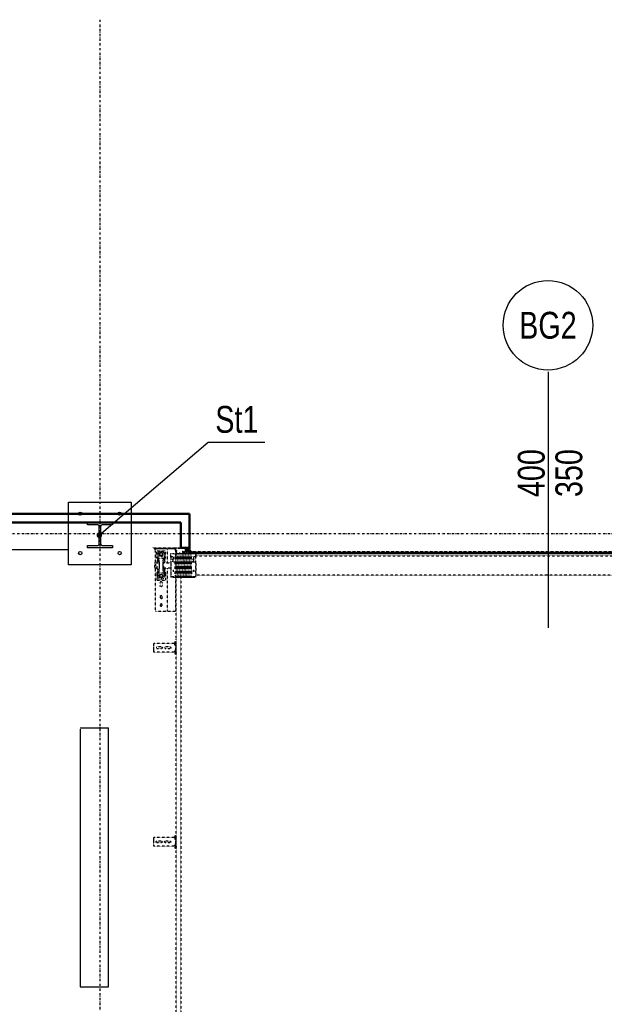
# Model space of a CAD drawing. Header units: centimetres. Extents: x 42630 to 130002, y 15 to 29179.
# Tile 105 of 175: x 51528 to 51855, y 5508 to 6058. Entities that reach past the tile are written whole.
import ezdxf
from ezdxf.enums import TextEntityAlignment as Align

# ---------------------------------------------------------------- set-up
doc = ezdxf.new("R2010")
doc.units = ezdxf.units.CM
doc.header["$LTSCALE"] = 0.01
for name, pattern in [('Ciągłe', [0]), ('DASHDOT2', [12.7, 6.35, -3.175, 0, -3.175]), ('DASHED2', [9.525, 6.35, -3.175])]:
    doc.linetypes.add(name, pattern=pattern)
doc.layers.get('0').update_dxf_attribs({"color": 253})
for name, color, linetype in [('33 - linia 2', 253, 'Continuous'), ('333 - linia 3', 253, 'Continuous'), ('A-ELEWACJE', 253, 'Continuous'), ('A-Grid', 253, 'DASHDOT2'), ('CKDRZWI_', 253, 'Continuous'), ('CKDRZWI_OPIS', 253, 'Continuous'), ('CKDRZWI_OS', 253, 'Continuous'), ('CKOTOCZKI', 253, 'Continuous'), ('CKOTOCZKI_OPIS', 253, 'Ciągłe'), ('OPIS_K_WYK', 253, 'Continuous')]:
    doc.layers.add(name, color=color, linetype=linetype)
doc.layers.add('CKSCIANY_PRZEKR', color=253, linetype='Continuous', lineweight=50)
doc.layers.add('Elospr', color=32, linetype='Continuous', lineweight=30)
doc.layers.add('REV', color=253, linetype='Continuous', lineweight=40, plot=False)
doc.styles.get("Standard").update_dxf_attribs({"font": 'ic-simplex.shx', "width": 0.8})
doc.dimstyles.new('CADKON cm', dxfattribs={"dimscale": 10, "dimtxt": 2.5, "dimasz": 2.5, "dimexe": 1.8, "dimexo": 5, "dimgap": 0.6, "dimtad": 1, "dimrnd": 0.1, "dimtxsty": 'Standard', "dimblk1": 'OBLIQUE', "dimblk2": 'OBLIQUE', "dimsah": 1, "dimcen": 2.5, "dimadec": 1, "dimazin": 2, "dimtfac": 1, "dimtix": 1, "dimtmove": 2, "dimatfit": 3, "dimldrblk": 'OPEN30', "dimfxl": 5, "dimfxlon": 1, "dimtfill": 1, "dimtolj": 1, "dimarcsym": 0})

# ---------------------------------------------------------------- blocks, each defined once
blk = doc.blocks.new('A$7E8814A102C37C')
at = {"layer": 'A-Grid', "ltscale": 20}
blk.add_line((-237.5, -417), (3157.5, -417), dxfattribs=at)
blk.add_lwpolyline([(2000, -130), (2000, -1964.5)], dxfattribs=at)
blk = doc.blocks.new('A$7E8814B27261F1')
at = {"color": 7, "linetype": 'DASHED2', "ltscale": 10}
for p, q in [((200, 4585), (200, 4567)), ((200, 4567), (200, 4457)), ((204, 4567), (204, 4457)), ((204, 4567), (205, 4566.5)), ((205, 4572), (215, 4572)), ((205, 4568), (215, 4568)), ((215, 4572), (220, 4572)), ((220, 4568), (215, 4568)), ((220, 4572), (220, 4568)), ((223, 4568), (220, 4571)), ((220, 4568), (220, 4564.6)), ((220, 4568), (223, 4568)), ((221.7, 4568), (284, 4568)), ((285.5, 4570), (284, 4568.5)), ((284, 4568.5), (314, 4568.5)), ((284, 4568.5), (284, 4558.5)), ((312.5, 4570), (285.5, 4570)), ((314, 4568.5), (312.5, 4570)), ((314, 4558.5), (314, 4568.5)), ((314, 4568), (554, 4568)), ((554, 4568), (554, 4563)), ((735.3, 4575), (734.2, 4575)), ((734.2, 4463.5), (734.2, 4575)), ((735.3, 4463.5), (735.3, 4575)), ((740.4, 4575), (735.3, 4575)), ((742.2, 4575), (740.4, 4575)), ((747.8, 4575), (742.2, 4575)), ((749.7, 4575), (747.8, 4575)), ((768.6, 4575), (749.7, 4575)), ((770.5, 4575), (768.6, 4575)), ((776.1, 4575), (770.5, 4575)), ((777.8, 4575), (776.1, 4575)), ((782.9, 4575), (777.8, 4575)), ((784.1, 4575), (782.9, 4575)), ((782.9, 4463.5), (782.9, 4575)), ((784.1, 4463.5), (784.1, 4575)), ((1819.4, 4575), (1818.3, 4575)), ((1818.3, 4463.5), (1818.3, 4575)), ((1819.4, 4463.5), (1819.4, 4575)), ((1824.5, 4575), (1819.4, 4575)), ((1826.2, 4575), (1824.5, 4575)), ((1831.8, 4575), (1826.2, 4575)), ((1833.7, 4575), (1831.8, 4575)), ((1852.7, 4575), (1833.7, 4575)), ((1854.6, 4575), (1852.7, 4575)), ((1860.2, 4575), (1854.6, 4575)), ((1861.9, 4575), (1860.2, 4575)), ((1867, 4575), (1861.9, 4575)), ((1868.2, 4575), (1867, 4575)), ((1867, 4463.5), (1867, 4575)), ((1868.2, 4463.5), (1868.2, 4575)), ((204, 4563), (207, 4563)), ((207, 4563), (204, 4563)), ((220, 4564.6), (205, 4564.6)), ((207, 4564.6), (207, 4563)), ((207, 4503), (207, 4563)), ((216.5, 4558.5), (216.5, 4510.5)), ((257.9, 4558.5), (216.5, 4558.5)), ((220.5, 4535.5), (220.5, 4533.5)), ((227.8, 4534.5), (230.1, 4538.5)), ((230.1, 4530.5), (227.8, 4534.5)), ((230.1, 4538.5), (232.4, 4542.5)), ((232.4, 4526.5), (230.1, 4530.5)), ((232.4, 4542.5), (237, 4542.5)), ((237, 4526.5), (232.4, 4526.5)), ((237, 4542.5), (241.6, 4542.5)), ((241.6, 4526.5), (237, 4526.5)), ((237.5, 4553.5), (257.9, 4553.5)), ((237.5, 4515.5), (257.9, 4515.5)), ((257.9, 4553.5), (238.5, 4553.5)), ((257.9, 4515.5), (238.5, 4515.5)), ((241.6, 4542.5), (243.9, 4538.5)), ((243.9, 4530.5), (241.6, 4526.5)), ((243.9, 4538.5), (246.2, 4534.5)), ((246.2, 4534.5), (243.9, 4530.5)), ((257.9, 4558.5), (257.9, 4553.5)), ((260.5, 4558.5), (257.9, 4558.5)), ((257.9, 4553.5), (257.9, 4550.4)), ((260.5, 4553.5), (257.9, 4553.5)), ((257.9, 4550.4), (257.9, 4518.6)), ((257.9, 4515.5), (257.9, 4518.6)), ((257.9, 4515.5), (257.9, 4510.5)), ((260.5, 4515.5), (257.9, 4515.5)), ((260.5, 4553.5), (260.5, 4558.5)), ((260.5, 4553.6), (268, 4553.6)), ((260.5, 4515.5), (260.5, 4510.5)), ((260.5, 4515.4), (268, 4515.4)), ((279, 4558.5), (319, 4558.5)), ((279, 4558.5), (279, 4546.8)), ((279, 4522.2), (279, 4520.4)), ((279, 4520.4), (319, 4520.4)), ((284, 4520.4), (284, 4480)), ((314, 4480), (314, 4520.4)), ((319, 4546.8), (319, 4558.5)), ((319, 4520.4), (319, 4522.2)), ((330, 4553.6), (337.5, 4553.6)), ((330, 4515.4), (337.5, 4515.4)), ((337.5, 4553.5), (337.5, 4558.5)), ((337.5, 4558.5), (340.1, 4558.5)), ((340.1, 4553.5), (337.5, 4553.5)), ((337.5, 4515.5), (337.5, 4510.5)), ((340.1, 4515.5), (337.5, 4515.5)), ((340.1, 4558.5), (381.5, 4558.5)), ((340.1, 4558.5), (340.1, 4553.5)), ((340.1, 4550.4), (340.1, 4553.5)), ((360.5, 4553.5), (340.1, 4553.5)), ((359.5, 4553.5), (340.1, 4553.5)), ((340.1, 4550.4), (340.1, 4518.6)), ((340.1, 4518.6), (340.1, 4515.5)), ((340.1, 4515.5), (340.1, 4510.5)), ((359.5, 4515.5), (340.1, 4515.5)), ((360.5, 4515.5), (340.1, 4515.5)), ((348.8, 4534.5), (351.1, 4538.5)), ((351.1, 4530.5), (348.8, 4534.5)), ((351.1, 4538.5), (353.4, 4542.5)), ((353.4, 4526.5), (351.1, 4530.5)), ((353.4, 4542.5), (358, 4542.5)), ((358, 4526.5), (353.4, 4526.5)), ((358, 4542.5), (362.6, 4542.5)), ((362.6, 4526.5), (358, 4526.5)), ((362.6, 4542.5), (364.9, 4538.5)), ((364.9, 4530.5), (362.6, 4526.5)), ((364.9, 4538.5), (367.2, 4534.5)), ((367.2, 4534.5), (364.9, 4530.5)), ((377.5, 4535.5), (377.5, 4533.5)), ((381.5, 4558.5), (381.5, 4510.5)), ((412, 4540.5), (395, 4540.5)), ((395, 4528.5), (412, 4528.5)), ((473, 4540.5), (480, 4540.5)), ((480, 4528.5), (473, 4528.5)), ((554, 4563), (554, 4503)), ((754.6, 4532), (754.6, 4558)), ((754.6, 4485), (754.6, 4511)), ((763.6, 4558), (763.6, 4532)), ((763.6, 4511), (763.6, 4485)), ((1838.7, 4532), (1838.7, 4558)), ((1838.7, 4485), (1838.7, 4511)), ((1847.7, 4558), (1847.7, 4532)), ((1847.7, 4511), (1847.7, 4485)), ((200, 4457), (200, 4449)), ((204, 4503), (207, 4503)), ((207, 4503), (204, 4503)), ((204, 4495), (207, 4498)), ((207, 4498), (204, 4495)), ((207, 4457), (204, 4457)), ((210, 4456), (205, 4456)), ((206, 4497), (207, 4497)), ((207, 4503), (207, 4498)), ((284, 4498), (207, 4498)), ((207, 4457), (207, 4497)), ((210, 4456), (215, 4456)), ((215, 4456), (215, 4452)), ((257.9, 4510.5), (216.5, 4510.5)), ((233.5, 4480), (232.7, 4479.2)), ((250, 4479.2), (232.7, 4479.2)), ((232.7, 4479.2), (232.7, 4469.8)), ((232.7, 4464.1), (232.7, 4455)), ((252.7, 4480), (233.5, 4480)), ((250, 4455), (250, 4479.2)), ((252.7, 4480), (276.2, 4480)), ((257.9, 4510.5), (260.5, 4510.5)), ((276.2, 4480), (362.3, 4480)), ((278.9, 4479.2), (278.9, 4455)), ((278.9, 4479.2), (362.1, 4479.2)), ((554, 4498), (314, 4498)), ((340.1, 4510.5), (337.5, 4510.5)), ((340.1, 4510.5), (381.5, 4510.5)), ((362.1, 4455), (362.1, 4479.2)), ((362.3, 4480), (363.6, 4480)), ((363.7, 4479.2), (363.7, 4455)), ((554, 4503), (554, 4498)), ((554, 4497), (554, 4498)), ((554, 4497), (554, 4457)), ((554, 4457), (554, 4452)), ((729.3, 4456.5), (727.1, 4456.5)), ((730, 4456.5), (729.3, 4456.5)), ((734.2, 4453.4), (734.2, 4463.5)), ((735.3, 4452.5), (735.3, 4463.5)), ((740.4, 4458.3), (735.3, 4452.5)), ((747.8, 4452.8), (742.2, 4458.4)), ((776.1, 4458.4), (770.5, 4452.8)), ((782.9, 4452.5), (777.8, 4458.3)), ((782.9, 4452.5), (782.9, 4463.5)), ((784.1, 4453.4), (784.1, 4463.5)), ((791.9, 4456.5), (789.7, 4456.5)), ((792.6, 4456.5), (791.9, 4456.5)), ((1813.4, 4456.5), (1811.2, 4456.5)), ((1814.1, 4456.5), (1813.4, 4456.5)), ((1818.3, 4453.4), (1818.3, 4463.5)), ((1819.4, 4452.5), (1819.4, 4463.5)), ((1824.5, 4458.3), (1819.4, 4452.5)), ((1831.8, 4452.8), (1826.2, 4458.4)), ((1860.2, 4458.4), (1854.6, 4452.8)), ((1867, 4452.5), (1861.9, 4458.3)), ((1867, 4452.5), (1867, 4463.5)), ((1868.2, 4453.4), (1868.2, 4463.5)), ((1876, 4456.5), (1873.8, 4456.5)), ((1876.7, 4456.5), (1876, 4456.5)), ((200, 4449), (200, 4400.3)), ((202, 4449), (202, 4400.3)), ((203, 4452), (203, 4452.4)), ((204, 4452), (203, 4452)), ((232.1, 4450), (203, 4450)), ((204, 4452), (204, 4452.1)), ((210, 4452), (205, 4452)), ((215, 4452), (210, 4452)), ((245, 4452), (215, 4452)), ((215.3, 4450), (215.3, 4448.5)), ((215.7, 4448.5), (215.3, 4448.5)), ((215.3, 4448.5), (215.8, 4448)), ((215.7, 4450), (215.7, 4448.5)), ((232.7, 4448.5), (215.7, 4448.5)), ((215.7, 4448.5), (216.2, 4448)), ((215.8, 4448), (216.2, 4448)), ((216.2, 4448), (232.2, 4448)), ((221, 4412), (221, 4410.8)), ((221, 4402.2), (221, 4402)), ((226, 4408.9), (221.8, 4409.8)), ((221.8, 4403.2), (226, 4404.1)), ((221.8, 4403.2), (229.8, 4403.2)), ((230, 4401), (222, 4401)), ((222.4, 4410), (222.1, 4410)), ((222.2, 4417), (222.4, 4417)), ((222.4, 4417), (231.3, 4417)), ((229.3, 4410), (222.4, 4410)), ((232.1, 4408.9), (226, 4408.9)), ((232.1, 4404.1), (226, 4404.1)), ((232.3, 4409.1), (229.3, 4410)), ((229.8, 4403.2), (232.2, 4403.9)), ((230.2, 4411), (233.5, 4409.9)), ((231.1, 4402.3), (230.7, 4402.2)), ((231, 4452.7), (231, 4452.3)), ((231, 4447.7), (231, 4447.3)), ((231, 4442.7), (231, 4442.3)), ((231, 4437.7), (231, 4437.3)), ((231, 4432.7), (231, 4432.3)), ((231, 4427.7), (231, 4427.3)), ((231, 4422.7), (231, 4422.3)), ((231, 4417.7), (231, 4417.3)), ((231, 4412.7), (231, 4412.3)), ((231, 4407.7), (231, 4407.3)), ((231, 4402.7), (231, 4402.3)), ((353.9, 4455), (232.5, 4455)), ((353, 4424.5), (636.7, 4424.5)), ((353.9, 4455), (367, 4455)), ((554, 4452), (365.8, 4452)), ((367, 4454.8), (367, 4455)), ((367, 4449.8), (367, 4450.2)), ((636.7, 4450), (367, 4450)), ((367, 4444.8), (367, 4445.2)), ((367, 4439.8), (367, 4440.2)), ((367, 4434.8), (367, 4435.2)), ((367, 4429.8), (367, 4430.2)), ((367, 4424.8), (367, 4425.2)), ((367, 4419.8), (367, 4420.2)), ((367, 4414.8), (367, 4415.2)), ((367, 4409.8), (367, 4410.2)), ((367, 4404.8), (367, 4405.2)), ((711.3, 4450), (636.7, 4450)), ((636.7, 4424.5), (711.3, 4424.5)), ((4186.6, 4450), (711.3, 4450)), ((711.3, 4424.5), (4186.6, 4424.5)), ((724.2, 4453.9), (723.7, 4450.5)), ((725.7, 4450.3), (723.7, 4450.5)), ((726.1, 4453.6), (725.7, 4450.3)), ((726.4, 4450.3), (725.7, 4450.3)), ((726.9, 4453.6), (726.4, 4450.3)), ((729.3, 4454.5), (727.1, 4454.5)), ((730.4, 4452.6), (730.3, 4453.6)), ((732.4, 4452.9), (732.3, 4453.9)), ((733.1, 4452.9), (733, 4453.9)), ((749.7, 4452), (733.4, 4452)), ((785.7, 4450), (733.4, 4450)), ((735.3, 4452.5), (734.2, 4453.4)), ((745.9, 4454), (737.9, 4454)), ((737.9, 4454), (737.9, 4452)), ((746.3, 4454), (745.9, 4454)), ((745.9, 4452), (745.9, 4454)), ((746.3, 4452), (746.3, 4454)), ((752, 4452), (749.7, 4452)), ((766.3, 4452), (752, 4452)), ((768.6, 4452), (766.3, 4452)), ((785.7, 4452), (768.6, 4452)), ((781.4, 4454), (773.4, 4454)), ((773.4, 4454), (773.4, 4452)), ((781.6, 4454), (781.4, 4454)), ((781.4, 4452), (781.4, 4454)), ((781.8, 4452), (781.8, 4453.8)), ((784.1, 4453.4), (782.9, 4452.5)), ((786.4, 4450), (785.7, 4450)), ((786.8, 4453.9), (786.6, 4452.9)), ((788.7, 4453.6), (788.6, 4452.6)), ((789.5, 4453.6), (789.3, 4452.6)), ((791.9, 4454.5), (789.7, 4454.5)), ((793.3, 4450.3), (792.9, 4453.6)), ((793.3, 4450.3), (795.3, 4450.5)), ((794.1, 4450.3), (793.3, 4450.3)), ((794.1, 4450.3), (796, 4450.5)), ((795.3, 4450.5), (794.9, 4453.9)), ((796, 4450.5), (795.3, 4450.5)), ((796, 4450.5), (795.6, 4453.9)), ((1808.2, 4453.9), (1807.8, 4450.5)), ((1809.8, 4450.3), (1807.8, 4450.5)), ((1810.2, 4453.6), (1809.8, 4450.3)), ((1810.5, 4450.3), (1809.8, 4450.3)), ((1810.9, 4453.6), (1810.5, 4450.3)), ((1813.4, 4454.5), (1811.2, 4454.5)), ((1814.5, 4452.6), (1814.4, 4453.6)), ((1816.5, 4452.9), (1816.4, 4453.9)), ((1817.2, 4452.9), (1817.1, 4453.9)), ((1833.7, 4452), (1817.5, 4452)), ((1869.7, 4450), (1817.5, 4450)), ((1819.4, 4452.5), (1818.3, 4453.4)), ((1829.9, 4454), (1821.9, 4454)), ((1821.9, 4454), (1821.9, 4452)), ((1830.4, 4454), (1829.9, 4454)), ((1829.9, 4452), (1829.9, 4454)), ((1830.4, 4452), (1830.4, 4454)), ((1836.1, 4452), (1833.7, 4452)), ((1850.4, 4452), (1836.1, 4452)), ((1852.7, 4452), (1850.4, 4452)), ((1869.7, 4452), (1852.7, 4452)), ((1865.4, 4454), (1857.4, 4454)), ((1857.4, 4454), (1857.4, 4452)), ((1865.7, 4454), (1865.4, 4454)), ((1865.4, 4452), (1865.4, 4454)), ((1865.9, 4452), (1865.9, 4453.8)), ((1868.2, 4453.4), (1867, 4452.5)), ((1870.4, 4450), (1869.7, 4450)), ((1870.8, 4453.9), (1870.7, 4452.9)), ((1872.8, 4453.6), (1872.7, 4452.6)), ((1873.5, 4453.6), (1873.4, 4452.6)), ((1876, 4454.5), (1873.8, 4454.5)), ((1877.4, 4450.3), (1877, 4453.6)), ((1877.4, 4450.3), (1879.4, 4450.5)), ((1878.1, 4450.3), (1877.4, 4450.3)), ((1878.1, 4450.3), (1880.1, 4450.5)), ((1879.4, 4450.5), (1879, 4453.9)), ((1880.1, 4450.5), (1879.4, 4450.5)), ((1880.1, 4450.5), (1879.7, 4453.9)), ((208.5, 4380.5), (202.8, 4377.5)), ((203, 4373.3), (216.2, 4376.1)), ((203.2, 4374.8), (217, 4377.8)), ((207.8, 4381.8), (203.4, 4379.5)), ((208.6, 4395.3), (206.6, 4395.3)), ((208.6, 4385.3), (208.6, 4395.3)), ((208.7, 4396.1), (208.7, 4383.3)), ((217, 4380.8), (209.7, 4380.8)), ((217.5, 4397.8), (210.2, 4397.8)), ((210.2, 4391.1), (210.2, 4395.3)), ((210.2, 4383.3), (210.2, 4387.6)), ((211.2, 4396.3), (217, 4396.3)), ((217, 4390.1), (211.2, 4390.1)), ((211.2, 4388.6), (217, 4388.6)), ((217, 4382.3), (211.2, 4382.3)), ((216.7, 4375.5), (215.3, 4371.9)), ((215.8, 4369.7), (230.9, 4355.2)), ((217, 4371.4), (217.9, 4373.2)), ((231.5, 4356), (217.2, 4370.3)), ((218, 4395.3), (218, 4391.1)), ((218, 4387.6), (218, 4383.3)), ((218, 4379), (218, 4379.8)), ((218.1, 4373.3), (222.2, 4371.5)), ((218.7, 4374.9), (219.2, 4376.1)), ((222.6, 4372.4), (218.7, 4374.6)), ((219.5, 4377.4), (219.5, 4395.8)), ((221.1, 4374.5), (221.1, 4392.7)), ((221.1, 4374.5), (221.1, 4392.7)), ((221.1, 4374.5), (221.1, 4392.7)), ((221.1, 4374.5), (221.1, 4374.5)), ((221.1, 4374.5), (221.1, 4374.5)), ((221.2, 4374.5), (221.1, 4374.5)), ((221.2, 4374.5), (221.2, 4392.7)), ((221.2, 4374.5), (221.2, 4392.7)), ((221.2, 4374.5), (221.2, 4374.5)), ((222.2, 4374.5), (221.2, 4374.5)), ((222.1, 4372.7), (222.1, 4374.5)), ((222.1, 4374.5), (222.1, 4372.7)), ((222.1, 4372.7), (222.1, 4374.5)), ((222.1, 4365.4), (222.1, 4371.5)), ((222.1, 4371.5), (222.1, 4365.4)), ((222.1, 4365.4), (222.1, 4371.5)), ((222.1, 386.3), (222.1, 4363.7)), ((222.1, 4363.7), (222.1, 386.3)), ((222.1, 386.3), (222.1, 4363.7)), ((222.2, 4374.5), (222.2, 4392.7)), ((222.2, 4372.6), (222.2, 4374.5)), ((222.2, 4372.6), (222.2, 4374.5)), ((222.2, 4365.3), (222.2, 4371.5)), ((222.2, 4365.3), (222.2, 4371.5)), ((222.2, 386.4), (222.2, 4363.6)), ((222.2, 386.4), (222.2, 4363.6)), ((223, 4394.5), (226.2, 4394.5)), ((223, 4393.5), (226.2, 4393.5)), ((224.1, 4370), (225.4, 4368.3)), ((225.9, 4368.7), (224.5, 4370.7)), ((226.2, 4394.5), (227.2, 4394.5)), ((227.2, 4393.5), (226.2, 4393.5)), ((227.2, 4393.5), (227.2, 4394.5)), ((227.2, 4394.5), (227.6, 4394.5)), ((227.2, 4393.5), (227.2, 4393.5)), ((227.2, 4360.3), (227.2, 4393.5)), ((227.6, 4393.5), (227.2, 4393.5)), ((227.2, 391.2), (227.2, 4358.8)), ((227.6, 4394.5), (230.3, 4394.5)), ((227.6, 4393.5), (228.5, 4393.5)), ((228.8, 4393.5), (228.5, 4393.5)), ((228.5, 4393.5), (228.5, 4359)), ((228.5, 4357.6), (228.5, 392.4)), ((231.8, 4393.5), (228.8, 4393.5)), ((230.3, 4393.5), (230.3, 4394.5)), ((230.3, 4394.5), (231.9, 4394.5)), ((231, 4397.7), (231, 4397.3)), ((231, 4392.7), (231, 4392.3)), ((231, 4387.7), (231, 4387.3)), ((231, 4382.7), (231, 4382.3)), ((231, 4377.7), (231, 4377.3)), ((231, 4372.7), (231, 4372.3)), ((231, 4367.7), (231, 4367.3)), ((231.5, 4393.5), (232, 4393.5)), ((231.8, 4393.5), (231.8, 4393.3)), ((231.8, 4389.1), (231.8, 4383.3)), ((231.8, 4379.1), (231.8, 4378.3)), ((231.8, 4374.1), (231.8, 4373.3)), ((231.8, 4369.1), (231.8, 4368.3)), ((231.8, 4366.8), (231.8, 374.1)), ((232.4, 4365.8), (232.4, 385)), ((232.7, 4365), (232.7, 4355.8)), ((232.7, 4350.1), (232.7, 4340.7)), ((250, 4340.7), (250, 4365)), ((278.9, 4365), (278.9, 4340.7)), ((354.8, 4365), (367, 4365)), ((362.1, 4340.7), (362.1, 4365)), ((363.7, 4365), (363.7, 4340.7)), ((367, 4399.8), (367, 4400.2)), ((367, 4394.8), (367, 4395.2)), ((367, 4389.8), (367, 4390.2)), ((367, 4384.8), (367, 4385.2)), ((367, 4379.8), (367, 4380.2)), ((367, 4374.8), (367, 4375.2)), ((367, 4369.8), (367, 4370.2)), ((367, 4365), (367, 4365.2)), ((232.7, 4340.7), (250, 4340.7)), ((232.7, 4340.7), (233.5, 4340)), ((252.7, 4340), (233.5, 4340)), ((245, 4340), (245, 410)), ((276.2, 4340), (252.7, 4340)), ((276.2, 4340), (362.3, 4340)), ((362.1, 4340.7), (278.9, 4340.7)), ((353, 410), (353, 4340)), ((363.6, 4340), (362.3, 4340))]:
    blk.add_line(p, q, dxfattribs=at)
at = {"color": 7, "linetype": 'Continuous', "ltscale": 10}
for p, q in [((200.5, 4389.3), (199.7, 4388.1)), ((199.7, 4387.5), (200.5, 4388.3)), ((199.7, 4388.1), (199.7, 4387.5)), ((200.5, 4385.3), (199.7, 4384.1)), ((199.7, 4383.5), (200.5, 4384.3)), ((199.7, 4384.1), (199.7, 4383.5)), ((200.5, 4381.3), (199.7, 4380.1)), ((199.7, 4379.5), (200.5, 4380.3)), ((199.7, 4380.1), (199.7, 4379.5)), ((200, 4400.3), (200, 4388.6)), ((200, 4387.8), (200, 4384.6)), ((200, 4383.8), (200, 4380.6)), ((200, 4379.8), (200, 4375)), ((200.2, 4392.2), (200.1, 4391.6)), ((200.1, 4391.6), (201, 4392.2)), ((201.2, 4393.2), (200.2, 4392.2)), ((201, 4392.2), (200.5, 4389.3)), ((200.5, 4388.3), (200.5, 4385.3)), ((200.5, 4384.3), (200.5, 4381.3)), ((200.5, 4380.3), (200.5, 4375.3)), ((200.9, 4398.2), (201.7, 4397.4)), ((201.5, 4394.7), (201.2, 4393.2)), ((202, 4396.7), (202, 4385.3)), ((202, 4380.3), (202, 4385.3)), ((202, 4376.1), (202, 4375.8)), ((202.3, 4399.6), (203.1, 4398.8)), ((204, 4396.7), (204, 4385.3)), ((206.6, 4385.3), (206.6, 4395.3))]:
    blk.add_line(p, q, dxfattribs=at)
at = {"color": 7, "linetype": 'DASHED2', "ltscale": 10}
for centre, radius in [((237, 4534.5), 12.5), ((358, 4534.5), 12.5), ((520, 4534.5), 6)]:
    blk.add_circle(centre, radius, dxfattribs=at)
for centre, radius, start, end in [((205, 4567), 5, 90, 180), ((205, 4567), 1, 90, 180), ((238.5, 4535.5), 18, 93.1972, 180), ((238.5, 4533.5), 18, 180, 266.8028), ((237, 4534.5), 8, 150, 210), ((237, 4534.5), 8, 90, 150), ((237, 4534.5), 8, 210, 270), ((237, 4534.5), 8, 30, 90), ((237, 4534.5), 8, 270, 330), ((238.5, 4535.5), 18, 90, 93.1972), ((238.5, 4533.5), 18, 266.8028, 270), ((237, 4534.5), 8, 330, 30), ((358, 4534.5), 8, 150, 210), ((358, 4534.5), 8, 90, 150), ((358, 4534.5), 8, 210, 270), ((358, 4534.5), 8, 30, 90), ((358, 4534.5), 8, 270, 330), ((359.5, 4535.5), 18, 86.8028, 90), ((359.5, 4533.5), 18, 270, 273.1972), ((359.5, 4535.5), 18, 0, 86.8028), ((359.5, 4533.5), 18, 273.1972, 0), ((358, 4534.5), 8, 330, 30), ((395, 4534.5), 6, 90, 270), ((412, 4534.5), 6, 270, 90), ((473, 4534.5), 6, 90, 270), ((480, 4534.5), 6, 270, 90), ((759.1, 4558), 4.5, 0, 180), ((759.1, 4532), 4.5, 180, 0), ((759.1, 4511), 4.5, 0, 180), ((1843.2, 4558), 4.5, 0, 180), ((1843.2, 4532), 4.5, 180, 0), ((1843.2, 4511), 4.5, 0, 180), ((205, 4457), 5, 180, 270), ((205, 4457), 1, 180, 270), ((266.3, 4426.3), 55.3, 104.2053, 107.0848), ((262.6, 4426.3), 55.3, 72.9152, 75.7947), ((382.5, 4475.6), 20.7, 167.7246, 169.8445), ((343.4, 4475.6), 20.7, 10.1555, 12.2754), ((741.3, 4457.5), 1.2, 45, 139), ((759.1, 4485), 4.5, 180, 0), ((776.9, 4457.5), 1.2, 41, 135), ((1825.4, 4457.5), 1.2, 45, 139), ((1843.2, 4485), 4.5, 180, 0), ((1861, 4457.5), 1.2, 41, 135), ((203, 4449), 3, 90, 180), ((203, 4449), 1, 90, 180), ((222, 4410.8), 1, 180, 258.1351), ((222, 4402.2), 1, 101.8649, 180), ((222, 4402), 1, 180, 270), ((222.1, 4411), 1, 180.0163, 258.4234), ((222.1, 4411), 1.02, 258.5649, 270.1313), ((230, 4449.9), 2.39, 270.2737, 342.8551), ((230, 4444.9), 2.39, 270.2737, 342.8551), ((230, 4439.9), 2.39, 270.2737, 342.8551), ((230, 4434.9), 2.39, 270.2737, 342.8551), ((230, 4429.9), 2.39, 270.2737, 342.8551), ((230, 4424.9), 2.39, 270.2737, 342.8551), ((230, 4419.9), 2.39, 270.2737, 342.8551), ((230, 4414.9), 2.39, 270.2737, 342.8551), ((230, 4409.9), 2.39, 270.2737, 342.8551), ((230, 4404.9), 2.39, 270.2737, 342.8551), ((1137, 50069.1), 45625.4, 268.86217, 269.03289), ((1007.4, 42977), 38532.5, 268.8455, 269.04765), ((1137, 50064.1), 45625.4, 268.86217, 269.03289), ((1007.4, 42972), 38532.5, 268.8455, 269.04765), ((1137, 50059.1), 45625.4, 268.86217, 269.03289), ((1007.4, 42967), 38532.5, 268.8455, 269.04765), ((1137, 50054.1), 45625.4, 268.86217, 269.03289), ((1007.4, 42962), 38532.5, 268.8455, 269.04765), ((1137, 50049.1), 45625.4, 268.86217, 269.03289), ((1007.4, 42957), 38532.5, 268.8455, 269.04765), ((1137, 50044.1), 45625.4, 268.86217, 269.03289), ((1007.4, 42952), 38532.5, 268.8455, 269.04765), ((1137, 50039.1), 45625.4, 268.86217, 269.03289), ((1007.4, 42947), 38532.5, 268.8455, 269.04765), ((1137, 50034.1), 45625.4, 268.86217, 269.03289), ((1007.4, 42942), 38532.5, 268.8455, 269.04765), ((1137, 50029.1), 45625.4, 268.86217, 269.03289), ((1007.4, 42937), 38532.5, 268.8455, 269.04765), ((1137, 50024.1), 45625.4, 268.86217, 269.03289), ((1007.4, 42932), 38532.5, 268.8455, 269.04765), ((1137, 50019.1), 45625.4, 268.86217, 269.03289), ((1007.4, 42927), 38532.5, 268.8455, 269.04765), ((391, 6390.4), 1935.7, 268.9006, 269.2866), ((-408.8, 42981.4), 38534.5, 271.15341, 271.15352), ((-408.8, 42976.4), 38534.5, 271.15341, 271.15352), ((-408.8, 42971.4), 38534.5, 271.15341, 271.15352), ((-408.8, 42966.4), 38534.5, 271.15341, 271.15352), ((-408.8, 42961.4), 38534.5, 271.15341, 271.15352), ((-408.8, 42956.4), 38534.5, 271.15341, 271.15352), ((-408.8, 42951.4), 38534.5, 271.15341, 271.15352), ((-408.8, 42946.4), 38534.5, 271.15341, 271.15352), ((-408.8, 42941.4), 38534.5, 271.15341, 271.15352), ((-408.8, 42936.4), 38534.5, 271.15341, 271.15352), ((-408.8, 42931.5), 38534.5, 271.15341, 271.15352), ((749.7, 4454.7), 2.7, 225, 270), ((768.6, 4454.7), 2.7, 270, 315), ((1833.7, 4454.7), 2.7, 225, 270), ((1852.7, 4454.7), 2.7, 270, 315), ((205.3, 4385.3), 3.3, 180, 0), ((207.6, 4396.1), 2.6, 51.3053, 156.0835), ((207.6, 4396.1), 1.1, 0, 156.0835), ((207, 4383.3), 1.66, 297.9392, 0), ((209.7, 4378.3), 2.52, 90, 117.9392), ((210.2, 4399.3), 1.5, 231.3053, 270), ((211.2, 4395.3), 1, 90, 180), ((211.2, 4391.1), 1, 180, 270), ((211.2, 4387.6), 1, 90, 180), ((211.2, 4383.3), 1, 180, 270), ((217.2, 4371.2), 2, 159.5499, 226.1452), ((216.3, 4375.7), 0.441, 339.5499, 102.1704), ((217.9, 4371), 1, 155, 225), ((217, 4395.3), 1, 0, 90), ((217, 4391.1), 1, 270, 0), ((217, 4387.6), 1, 0, 90), ((217, 4383.3), 1, 270, 0), ((217, 4379.8), 1, 0, 90), ((216.7, 4379), 1.27, 282.1797, 0), ((217.5, 4395.8), 2, 0, 90), ((218, 4373.1), 0.2, 66, 155), ((218.8, 4374.8), 0.2, 155, 240), ((216.5, 4377.4), 3, 335, 0), ((222.9, 4392.7), 1.8, 90, 180), ((222.9, 4392.7), 1.8, 90, 180), ((222.9, 4392.7), 1.8, 90, 180), ((223, 4392.7), 1.8, 90, 180), ((223, 4392.7), 1.8, 90, 180), ((223, 4392.7), 0.8, 90, 180), ((220.1, 4366.9), 5, 38.3186, 66), ((219.6, 4367.2), 6, 35, 60), ((225.6, 4368.5), 0.301, 218.3186, 31.6814), ((230, 4399.9), 2.39, 270.2737, 342.8551), ((230, 4394.9), 2.39, 270.2737, 342.8551), ((230, 4389.9), 2.39, 270.2737, 342.8551), ((230, 4384.9), 2.39, 270.2737, 342.8551), ((230, 4379.9), 2.39, 270.2737, 342.8551), ((230, 4374.9), 2.39, 270.2737, 342.8551), ((230, 4369.9), 2.39, 270.2737, 342.8551), ((231.1, 4355.7), 0.5, 240.5251, 45), ((1137, 50014.1), 45625.4, 268.86217, 269.03289), ((1007.4, 42922), 38532.5, 268.8455, 269.04765), ((1137, 50009.1), 45625.4, 268.86217, 269.03289), ((1007.4, 42917), 38532.5, 268.8455, 269.04765), ((1137, 50004.1), 45625.4, 268.86217, 269.03289), ((1007.4, 42912), 38532.5, 268.8455, 269.04765), ((1137, 49999.1), 45625.4, 268.86217, 269.03289), ((1007.4, 42907), 38532.5, 268.8455, 269.04765), ((1137, 49994.1), 45625.4, 268.86217, 269.03289), ((1007.4, 42902), 38532.5, 268.8455, 269.04765), ((1137, 49989.1), 45625.4, 268.86217, 269.03289), ((1007.4, 42897), 38532.5, 268.8455, 269.04765), ((1137, 49984.1), 45625.4, 268.86217, 269.03289), ((1010.7, 42859.1), 38499.7, 268.83952, 269.02372), ((-408.8, 42926.5), 38534.5, 271.15341, 271.15352), ((-408.8, 42921.5), 38534.5, 271.15341, 271.15352), ((-408.8, 42916.5), 38534.5, 271.15341, 271.15352), ((-408.8, 42911.5), 38534.5, 271.15341, 271.15352), ((-408.8, 42906.5), 38534.5, 271.15341, 271.15352), ((-408.8, 42901.5), 38534.5, 271.15341, 271.15352), ((-408.8, 42896.5), 38534.5, 271.15341, 271.15352), ((266.3, 4393.7), 55.3, 252.9152, 255.7947), ((262.6, 4393.7), 55.3, 284.2053, 287.0848), ((382.5, 4344.4), 20.7, 190.1555, 192.2754), ((343.4, 4344.4), 20.7, 347.7246, 349.8445)]:
    blk.add_arc(centre, radius, start, end, dxfattribs=at)
at = {"color": 7, "linetype": 'Continuous', "ltscale": 10}
for centre, radius, start, end in [((203, 4400.3), 3, 180, 225), ((202.6, 4375.3), 2.08, 180, 282.1704), ((202.2, 4394.6), 0.749, 104.88, 170), ((201, 4396.7), 1, 0, 45), ((203, 4400.3), 1, 180, 225), ((202.9, 4380.3), 0.921, 180, 297.9392), ((203.5, 4376.1), 1.53, 117.9392, 180), ((203, 4375.8), 1.01, 180, 282.1797), ((201, 4396.7), 3, 0, 45), ((205.3, 4385.3), 1.3, 180, 0), ((205.9, 4396.8), 0.75, 156.0835, 336.0835)]:
    blk.add_arc(centre, radius, start, end, dxfattribs=at)
at = {"color": 7, "linetype": 'DASHED2', "ltscale": 10}
for centre, major_axis, ratio, start_param, end_param in [((299, 4550.4), (-41.1, 0), 0.118535, 0, 3.141593), ((299, 4518.6), (-41.1, 0), 0.118535, 3.141593, 6.283185), ((299, 4550.4), (-36.1, 0), 0.118535, 5.29957, 6.283185), ((299, 4550.4), (-36.1, 0), 0.118535, 0, 4.125208), ((299, 4518.6), (-36.1, 0), 0.118535, 1.999302, 6.283185), ((299, 4518.6), (-36.1, 0), 0.118535, 0, 1.14229), ((299, 4550.4), (-41.1, 0), 0.118535, 5.220603, 5.56644), ((299, 4518.6), (-41.1, 0), 0.118535, 0.716745, 1.197203), ((299, 4518.6), (-41.1, 0), 0.118535, 1.94439, 2.424847), ((299, 4550.4), (-41.1, 0), 0.118535, 3.858338, 4.204175), ((727.1, 4453.5), (0, 3), 0.999962, 0, 1.448623), ((729.3, 4453.5), (0, -3), 0.999962, 1.692969, 3.141593), ((730, 4453.5), (0, -3), 0.999962, 1.692969, 3.141593), ((789.7, 4453.5), (0, 3), 0.999962, 0, 1.448623), ((791.9, 4453.5), (0, -3), 0.999962, 1.692969, 3.141593), ((792.6, 4453.5), (0, -3), 0.999962, 1.692969, 3.141593), ((1811.2, 4453.5), (0, 3), 0.999962, 0, 1.448623), ((1813.4, 4453.5), (0, -3), 0.999962, 1.692969, 3.141593), ((1814.1, 4453.5), (0, -3), 0.999962, 1.692969, 3.141593), ((1873.8, 4453.5), (0, 3), 0.999962, 0, 1.448623), ((1876, 4453.5), (0, -3), 0.999962, 1.692969, 3.141593), ((1876.7, 4453.5), (0, -3), 0.999962, 1.692969, 3.141593), ((221, 4433), (0, 21), 0.011029, 3.141593, 3.592619), ((221.2, 4397), (0, 19), 0.011029, 0, 0.451027), ((225.5, 4406.5), (0, -2.5), 0.999939, 0.207082, 2.934511), ((230, 4402.2), (-0.309, 0.951), 0.758341, 4.470902, 6.084162), ((727.1, 4453.5), (0, 1), 0.999962, 0, 1.448623), ((727.9, 4453.5), (0, 1), 0.999962, 0, 1.448623), ((729.3, 4453.5), (0, -1), 0.999962, 1.692969, 3.141593), ((733.4, 4453), (0, -3), 0.999962, 4.834562, 6.283185), ((733.4, 4453), (0, -1), 0.999962, 4.834562, 6.283185), ((734.1, 4453), (0, -1), 0.999962, 4.834562, 6.283185), ((785.7, 4453), (0, 1), 0.999962, 3.141593, 4.590216), ((785.7, 4453), (0, 3), 0.999962, 3.141593, 4.590216), ((786.4, 4453), (0, 3), 0.999962, 3.141593, 4.590216), ((789.7, 4453.5), (0, 1), 0.999962, 0, 1.448623), ((790.5, 4453.5), (0, 1), 0.999962, 0, 1.448623), ((791.9, 4453.5), (0, -1), 0.999962, 1.692969, 3.141593), ((1811.2, 4453.5), (0, 1), 0.999962, 0, 1.448623), ((1811.9, 4453.5), (0, 1), 0.999962, 0, 1.448623), ((1813.4, 4453.5), (0, -1), 0.999962, 1.692969, 3.141593), ((1817.5, 4453), (0, -3), 0.999962, 4.834562, 6.283185), ((1817.5, 4453), (0, -1), 0.999962, 4.834562, 6.283185), ((1818.2, 4453), (0, -1), 0.999962, 4.834562, 6.283185), ((1869.7, 4453), (0, 1), 0.999962, 3.141593, 4.590216), ((1869.7, 4453), (0, 3), 0.999962, 3.141593, 4.590216), ((1870.4, 4453), (0, 3), 0.999962, 3.141593, 4.590216), ((1873.8, 4453.5), (0, 1), 0.999962, 0, 1.448623), ((1874.5, 4453.5), (0, 1), 0.999962, 0, 1.448623), ((1876, 4453.5), (0, -1), 0.999962, 1.692969, 3.141593), ((230.1, 4365), (0, -2.5), 0.998907, 1.564072, 2.731226)]:
    blk.add_ellipse(centre, major_axis=major_axis, ratio=ratio, start_param=start_param, end_param=end_param, dxfattribs=at)
for centre, major_axis, ratio in [((253.5, 4465.5), (0, 2.1), 0.841709), ((264.4, 4467), (0, 4.25), 0.841709), ((275.4, 4468.5), (0, 2.1), 0.841709), ((362.3, 4465.5), (0, -2.1), 0.04674), ((362.9, 4467), (0, 4.25), 0.04674), ((363.5, 4468.5), (0, -2.1), 0.04674), ((253.5, 4351.5), (0, -2.1), 0.841709), ((264.4, 4353), (0, 4.25), 0.841709), ((275.4, 4354.5), (0, -2.1), 0.841709), ((362.3, 4351.5), (0, -2.1), 0.04674), ((362.9, 4353), (0, 4.25), 0.04674), ((363.5, 4354.5), (0, -2.1), 0.04674)]:
    blk.add_ellipse(centre, major_axis=major_axis, ratio=ratio, dxfattribs=at)
for points in [[(264.4, 4553.5), (263.1, 4554.1), (261.8, 4554.7), (260.5, 4555.3)], [(264.4, 4515.5), (263.1, 4514.9), (261.8, 4514.3), (260.5, 4513.7)], [(337.5, 4555.3), (336, 4554.6), (334.5, 4553.9), (333, 4553.3)], [(337.5, 4513.7), (336.1, 4514.3), (334.8, 4514.9), (333.4, 4515.6)], [(232.7, 4469.9), (232.7, 4469.1), (232.8, 4468.1), (232.8, 4467)], [(232.8, 4467), (232.8, 4465.9), (232.7, 4464.9), (232.7, 4464.1)], [(326.6, 4464.1), (327.2, 4464.9), (327.6, 4465.9), (327.6, 4467)], [(327.6, 4467), (327.6, 4468.1), (327.3, 4469.1), (326.7, 4469.9)], [(367, 4450.2), (367, 4450.2), (367, 4450.2), (366.9, 4450.2)], [(367, 4445.2), (367, 4445.2), (367, 4445.2), (366.9, 4445.2)], [(367, 4440.2), (367, 4440.2), (367, 4440.2), (366.9, 4440.2)], [(367, 4435.2), (367, 4435.2), (367, 4435.2), (366.9, 4435.2)], [(367, 4430.2), (367, 4430.2), (367, 4430.2), (366.9, 4430.2)], [(367, 4425.2), (367, 4425.2), (367, 4425.2), (366.9, 4425.2)], [(367, 4420.2), (367, 4420.2), (367, 4420.2), (366.9, 4420.2)], [(367, 4415.2), (367, 4415.2), (367, 4415.2), (366.9, 4415.2)], [(367, 4410.2), (367, 4410.2), (367, 4410.2), (366.9, 4410.2)], [(367, 4405.2), (367, 4405.2), (367, 4405.2), (366.9, 4405.2)], [(232.7, 4355.9), (232.7, 4355.1), (232.8, 4354.1), (232.8, 4353)], [(232.8, 4353), (232.8, 4351.9), (232.7, 4350.9), (232.7, 4350.1)], [(326.6, 4350.1), (327.2, 4350.9), (327.6, 4351.9), (327.6, 4353)], [(327.6, 4353), (327.6, 4354.1), (327.3, 4355.1), (326.7, 4355.9)], [(367, 4400.2), (367, 4400.2), (367, 4400.2), (366.9, 4400.2)], [(367, 4395.2), (367, 4395.2), (367, 4395.2), (366.9, 4395.2)], [(367, 4390.2), (367, 4390.2), (367, 4390.2), (366.9, 4390.2)], [(367, 4385.2), (367, 4385.2), (367, 4385.2), (366.9, 4385.2)], [(367, 4380.2), (367, 4380.2), (367, 4380.2), (366.9, 4380.2)], [(367, 4375.2), (367, 4375.2), (367, 4375.2), (366.9, 4375.2)], [(367, 4370.2), (367, 4370.2), (367, 4370.2), (366.9, 4370.2)], [(367, 4365.2), (367, 4365.2), (367, 4365.2), (366.9, 4365.2)]]:
    blk.add_open_spline(points, degree=3, dxfattribs=at)
for points, knots in [([(267.1, 4469.8), (266.5, 4469), (266.2, 4468), (266.2, 4466), (266.5, 4465), (267.1, 4464.2)], [0.384709, 0.384709, 0.384709, 0.384709, 0.5, 0.5, 0.6138838, 0.6138838, 0.6138838, 0.6138838]), ([(333.1, 4467), (333.1, 4465.9), (332.7, 4464.8), (331.4, 4463.2), (330.4, 4462.8), (328.4, 4462.7), (327.4, 4463.2), (326, 4464.8), (325.6, 4465.9), (325.6, 4468.1), (326, 4469.2), (327.4, 4470.8), (328.4, 4471.2), (330.4, 4471.3), (331.4, 4470.8), (332.7, 4469.2), (333.1, 4468.1), (333.1, 4467)], [0, 0, 0, 0, 0.125, 0.125, 0.25, 0.25, 0.375, 0.375, 0.5, 0.5, 0.625, 0.625, 0.75, 0.75, 0.875, 0.875, 1, 1, 1, 1]), ([(229.3, 4410), (229.4, 4410), (229.5, 4410), (229.7, 4410.1), (229.8, 4410.2), (230, 4410.4), (230, 4410.5), (230.1, 4410.7), (230.2, 4410.9), (230.2, 4411)], [0, 0, 0, 0, 0.25, 0.25, 0.5, 0.5, 0.75, 0.75, 1, 1, 1, 1]), ([(367.9, 4450), (367.9, 4450), (367.9, 4450), (367.9, 4450), (367.8, 4450), (367.7, 4450), (367.4, 4450.1), (366.8, 4450.2), (366.2, 4450.7), (365.8, 4451.3), (365.7, 4451.6), (365.7, 4451.7)], [0.1861249, 0.1861249, 0.1861249, 0.1861249, 0.2261769, 0.4214762, 0.4724045, 0.5083702, 0.5480959, 0.6471273, 0.8033109, 0.9563027, 1, 1, 1, 1]), ([(367.9, 4445), (367.9, 4445), (367.9, 4445), (367.9, 4445), (367.8, 4445), (367.7, 4445), (367.4, 4445.1), (366.8, 4445.2), (366.2, 4445.7), (365.8, 4446.3), (365.7, 4446.6), (365.7, 4446.7)], [0.1861249, 0.1861249, 0.1861249, 0.1861249, 0.2261769, 0.4214762, 0.4724045, 0.5083702, 0.5480959, 0.6471273, 0.8033109, 0.9563027, 1, 1, 1, 1]), ([(367.9, 4440), (367.9, 4440), (367.9, 4440), (367.9, 4440), (367.8, 4440), (367.7, 4440), (367.4, 4440.1), (366.8, 4440.2), (366.2, 4440.7), (365.8, 4441.3), (365.7, 4441.6), (365.7, 4441.7)], [0.1861249, 0.1861249, 0.1861249, 0.1861249, 0.2261769, 0.4214762, 0.4724045, 0.5083702, 0.5480959, 0.6471273, 0.8033109, 0.9563027, 1, 1, 1, 1]), ([(367.9, 4435), (367.9, 4435), (367.9, 4435), (367.9, 4435), (367.8, 4435), (367.7, 4435), (367.4, 4435.1), (366.8, 4435.2), (366.2, 4435.7), (365.8, 4436.3), (365.7, 4436.6), (365.7, 4436.7)], [0.1861249, 0.1861249, 0.1861249, 0.1861249, 0.2261769, 0.4214762, 0.4724045, 0.5083702, 0.5480959, 0.6471273, 0.8033109, 0.9563027, 1, 1, 1, 1]), ([(367.9, 4430), (367.9, 4430), (367.9, 4430), (367.9, 4430), (367.8, 4430), (367.7, 4430), (367.4, 4430.1), (366.8, 4430.2), (366.2, 4430.7), (365.8, 4431.3), (365.7, 4431.6), (365.7, 4431.7)], [0.1861249, 0.1861249, 0.1861249, 0.1861249, 0.2261769, 0.4214762, 0.4724045, 0.5083702, 0.5480959, 0.6471273, 0.8033109, 0.9563027, 1, 1, 1, 1]), ([(367.9, 4425), (367.9, 4425), (367.9, 4425), (367.9, 4425), (367.8, 4425), (367.7, 4425), (367.4, 4425.1), (366.8, 4425.2), (366.2, 4425.7), (365.8, 4426.3), (365.7, 4426.6), (365.7, 4426.7)], [0.1861249, 0.1861249, 0.1861249, 0.1861249, 0.2261769, 0.4214762, 0.4724045, 0.5083702, 0.5480959, 0.6471273, 0.8033109, 0.9563027, 1, 1, 1, 1]), ([(367.9, 4420), (367.9, 4420), (367.9, 4420), (367.9, 4420), (367.8, 4420), (367.7, 4420), (367.4, 4420.1), (366.8, 4420.2), (366.2, 4420.7), (365.8, 4421.3), (365.7, 4421.6), (365.7, 4421.7)], [0.1861249, 0.1861249, 0.1861249, 0.1861249, 0.2261769, 0.4214762, 0.4724045, 0.5083702, 0.5480959, 0.6471273, 0.8033109, 0.9563027, 1, 1, 1, 1]), ([(367.9, 4415), (367.9, 4415), (367.9, 4415), (367.9, 4415), (367.8, 4415), (367.7, 4415), (367.4, 4415.1), (366.8, 4415.2), (366.2, 4415.7), (365.8, 4416.3), (365.7, 4416.6), (365.7, 4416.7)], [0.1861249, 0.1861249, 0.1861249, 0.1861249, 0.2261769, 0.4214762, 0.4724045, 0.5083702, 0.5480959, 0.6471273, 0.8033109, 0.9563027, 1, 1, 1, 1]), ([(367.9, 4410), (367.9, 4410), (367.9, 4410), (367.9, 4410), (367.8, 4410), (367.7, 4410), (367.4, 4410.1), (366.8, 4410.2), (366.2, 4410.7), (365.8, 4411.3), (365.7, 4411.6), (365.7, 4411.7)], [0.1861249, 0.1861249, 0.1861249, 0.1861249, 0.2261769, 0.4214762, 0.4724045, 0.5083702, 0.5480959, 0.6471273, 0.8033109, 0.9563027, 1, 1, 1, 1]), ([(367.9, 4405), (367.9, 4405), (367.9, 4405), (367.9, 4405), (367.8, 4405), (367.7, 4405), (367.4, 4405.1), (366.8, 4405.2), (366.2, 4405.7), (365.8, 4406.3), (365.7, 4406.6), (365.7, 4406.7)], [0.1861249, 0.1861249, 0.1861249, 0.1861249, 0.2261769, 0.4214762, 0.4724045, 0.5083702, 0.5480959, 0.6471273, 0.8033109, 0.9563027, 1, 1, 1, 1]), ([(367.9, 4400), (367.9, 4400), (367.9, 4400), (367.9, 4400), (367.8, 4400), (367.7, 4400), (367.4, 4400.1), (366.8, 4400.2), (366.2, 4400.7), (365.8, 4401.3), (365.7, 4401.6), (365.7, 4401.7)], [0.1861249, 0.1861249, 0.1861249, 0.1861249, 0.2261769, 0.4214762, 0.4724045, 0.5083702, 0.5480959, 0.6471273, 0.8033109, 0.9563027, 1, 1, 1, 1]), ([(267.1, 4355.8), (266.5, 4355), (266.2, 4354), (266.2, 4352), (266.5, 4351), (267.1, 4350.2)], [0.384709, 0.384709, 0.384709, 0.384709, 0.5, 0.5, 0.6138838, 0.6138838, 0.6138838, 0.6138838]), ([(333.1, 4353), (333.1, 4351.9), (332.7, 4350.8), (331.4, 4349.2), (330.4, 4348.8), (328.4, 4348.7), (327.4, 4349.2), (326, 4350.8), (325.6, 4351.9), (325.6, 4354.1), (326, 4355.2), (327.4, 4356.8), (328.4, 4357.2), (330.4, 4357.3), (331.4, 4356.8), (332.7, 4355.2), (333.1, 4354.1), (333.1, 4353)], [0, 0, 0, 0, 0.125, 0.125, 0.25, 0.25, 0.375, 0.375, 0.5, 0.5, 0.625, 0.625, 0.75, 0.75, 0.875, 0.875, 1, 1, 1, 1]), ([(367.9, 4395), (367.9, 4395), (367.9, 4395), (367.9, 4395), (367.8, 4395), (367.7, 4395), (367.4, 4395.1), (366.8, 4395.2), (366.2, 4395.7), (365.8, 4396.3), (365.7, 4396.6), (365.7, 4396.7)], [0.1861249, 0.1861249, 0.1861249, 0.1861249, 0.2261769, 0.4214762, 0.4724045, 0.5083702, 0.5480959, 0.6471273, 0.8033109, 0.9563027, 1, 1, 1, 1]), ([(367.9, 4390), (367.9, 4390), (367.9, 4390), (367.9, 4390), (367.8, 4390), (367.7, 4390), (367.4, 4390.1), (366.8, 4390.3), (366.2, 4390.7), (365.8, 4391.3), (365.7, 4391.6), (365.7, 4391.7)], [0.1861249, 0.1861249, 0.1861249, 0.1861249, 0.2261769, 0.4214762, 0.4724045, 0.5083702, 0.5480959, 0.6471273, 0.8033109, 0.9563027, 1, 1, 1, 1]), ([(367.9, 4385), (367.9, 4385), (367.9, 4385), (367.9, 4385), (367.8, 4385), (367.7, 4385), (367.4, 4385.1), (366.8, 4385.3), (366.2, 4385.7), (365.8, 4386.3), (365.7, 4386.6), (365.7, 4386.7)], [0.1861249, 0.1861249, 0.1861249, 0.1861249, 0.2261769, 0.4214762, 0.4724045, 0.5083702, 0.5480959, 0.6471273, 0.8033109, 0.9563027, 1, 1, 1, 1]), ([(367.9, 4380), (367.9, 4380), (367.9, 4380), (367.9, 4380), (367.8, 4380), (367.7, 4380), (367.4, 4380.1), (366.8, 4380.3), (366.2, 4380.7), (365.8, 4381.3), (365.7, 4381.6), (365.7, 4381.7)], [0.1861249, 0.1861249, 0.1861249, 0.1861249, 0.2261769, 0.4214762, 0.4724045, 0.5083702, 0.5480959, 0.6471273, 0.8033109, 0.9563027, 1, 1, 1, 1]), ([(367.9, 4375), (367.9, 4375), (367.9, 4375), (367.9, 4375), (367.8, 4375), (367.7, 4375), (367.4, 4375.1), (366.8, 4375.3), (366.2, 4375.7), (365.8, 4376.3), (365.7, 4376.6), (365.7, 4376.7)], [0.1861249, 0.1861249, 0.1861249, 0.1861249, 0.2261769, 0.4214762, 0.4724045, 0.5083702, 0.5480959, 0.6471273, 0.8033109, 0.9563027, 1, 1, 1, 1]), ([(367.9, 4370), (367.9, 4370), (367.9, 4370), (367.9, 4370), (367.8, 4370), (367.7, 4370), (367.4, 4370.1), (366.8, 4370.3), (366.2, 4370.7), (365.8, 4371.3), (365.7, 4371.6), (365.7, 4371.7)], [0.1861249, 0.1861249, 0.1861249, 0.1861249, 0.2261769, 0.4214762, 0.4724045, 0.5083702, 0.5480959, 0.6471273, 0.8033109, 0.9563027, 1, 1, 1, 1]), ([(367.9, 4365), (367.9, 4365), (367.9, 4365), (367.9, 4365), (367.8, 4365), (367.7, 4365), (367.4, 4365.1), (366.8, 4365.3), (366.2, 4365.7), (365.8, 4366.3), (365.7, 4366.6), (365.7, 4366.7)], [0, 0, 0, 0, 0.226177, 0.421476, 0.472405, 0.50837, 0.548096, 0.647127, 0.803311, 0.956303, 1, 1, 1, 1])]:
    blk.add_open_spline(points, degree=3, knots=knots, dxfattribs=at)
blk = doc.blocks.new('A$7E8A9A372D53')
at = {"layer": '33 - linia 2'}
blk.add_lwpolyline([(20040, -50), (20180, -50), (20180, -62), (20125.5, -62, 0.4142136), (20113.5, -74), (20113.5, -166, 0.4142136), (20125.5, -178), (20180, -178), (20180, -190), (20040, -190), (20040, -178), (20094.5, -178, 0.4142136), (20106.5, -166), (20106.5, -74, 0.4142136), (20094.5, -62), (20040, -62)], format="xyb", close=True, dxfattribs=at)
blk = doc.blocks.new('_OBLIQUE')
at = {"color": 0, "linetype": 'ByBlock'}
blk.add_line((-0.5, -0.5), (0.5, 0.5), dxfattribs=at)
blk = doc.blocks.new('CK_BUBBLE_1_0_0')
at = {"color": 0, "linetype": 'ByBlock', "lineweight": -2, "ltscale": 2}
blk.add_circle((0, 0), 1, dxfattribs=at)
at = {"color": 0, "linetype": 'ByBlock', "lineweight": -2, "ltscale": 2, "width": 0.8}
blk.add_attdef('NUM1', text='', height=15, rotation=90, dxfattribs=at).set_placement((6915.991, -4954.524), align=Align.MIDDLE_CENTER)
blk = doc.blocks.new('A$7E8A16153526364')
at = {"layer": '33 - linia 2'}
blk.add_lwpolyline([(-10285, 65), (-9935, 65), (-9935, -285), (-10285, -285)], close=True, dxfattribs=at)
for centre in [(-10220, 0), (-10000, 0), (-10220, -220), (-10000, -220)]:
    blk.add_circle(centre, 9, dxfattribs=at)
at = {"layer": '333 - linia 3'}
blk.add_lwpolyline([(-14935, -50), (-14935, -200), (-10285, -200), (-10285, -50)], close=True, dxfattribs=at)

msp = doc.modelspace()

# ---------------------------------------------------------------- linework, layer by layer
at = {"layer": 'CKDRZWI_OS'}
msp.add_line((51823.384, 5717.791), (51823.384, 5860.921), dxfattribs=at)
at = {"layer": 'CKSCIANY_PRZEKR'}
for p, q in [((51083.82, 5781.604), (51622.929, 5781.604)), ((51084.82, 5776.604), (51617.929, 5776.604))]:
    msp.add_line(p, q, dxfattribs=at)
msp.add_lwpolyline([(51622.929, 5781.604), (51622.929, 5762.604), (51617.929, 5762.604), (51617.929, 5776.604)], dxfattribs=at)
at = {"layer": 'Elospr'}
for p, q in [((51561.827, 5661.965, 425.286), (51577.554, 5661.965, 425.286)), ((51561.827, 5661.314, 425.286), (51561.827, 5517.314, 425.286)), ((51577.554, 5517.314, 425.286), (51577.554, 5661.965, 425.286)), ((51561.827, 5517.314, 425.286), (51577.554, 5517.314, 425.286))]:
    msp.add_line(p, q, dxfattribs=at)
at = {"layer": 'OPIS_K_WYK', "ltscale": 0.5}
msp.add_lwpolyline([(51633.334, 5821.668), (51664.966, 5821.668)], dxfattribs=at)

# ---------------------------------------------------------------- block references
at = {"layer": 'A-ELEWACJE', "xscale": 0.1, "yscale": 0.1, "zscale": 0.1}
msp.add_blockref('A$7E8A16153526364', (52583.82, 5781.604), dxfattribs=at)
at = {"layer": 'A-Grid', "lineweight": -3}
msp.add_blockref('A$7E8814A102C37C', (49572.82, 6187.604), dxfattribs=at)
at = {"layer": 'CKDRZWI_', "xscale": -0.1, "yscale": 0.1, "zscale": 0.1, "rotation": 89.99999999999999}
msp.add_blockref('A$7E8814B27261F1', (52060.429, 5782.604), dxfattribs=at)
at = {"layer": 'CKOTOCZKI', "ltscale": 2}
ref = msp.add_blockref('CK_BUBBLE_1_0_0', (51823.062, 5886.89), dxfattribs=dict(at, xscale=25, yscale=25, zscale=25, rotation=360))
ref.add_attrib('NUM1', 'BG2', dxfattribs={"layer": 'CKOTOCZKI_OPIS', "ltscale": 2, "height": 15, "width": 0.8}).set_placement((51823.062, 5886.89), align=Align.MIDDLE_CENTER)
at = {"layer": 'REV', "xscale": 0.1, "yscale": 0.1, "zscale": 0.1}
msp.add_blockref('A$7E8A9A372D53', (49561.82, 5781.604), dxfattribs=at)

# ---------------------------------------------------------------- texts
at = {"layer": 'CKDRZWI_OPIS', "width": 0.8}
msp.add_text('400', height=15, rotation=90, dxfattribs=at).set_placement((51821.249, 5804.298), align=Align.CENTER)
msp.add_text('350', height=15, rotation=90, dxfattribs=at).set_placement((51827.249, 5804.298), align=Align.TOP_CENTER)
at = {"layer": 'OPIS_K_WYK', "linetype": 'Continuous', "width": 0.8}
msp.add_text('St1', height=15, dxfattribs=at).set_placement((51637.242, 5826.812))

# ---------------------------------------------------------------- leaders
at = {"layer": 'OPIS_K_WYK', "ltscale": 0.5}
msp.add_leader([(51572.47, 5769.604), (51633.334, 5821.668)], dimstyle='CADKON cm', override={"dimscale": 5, "dimldrblk": 'DotSmall'}, dxfattribs=at)

doc.saveas('drawing.dxf')
